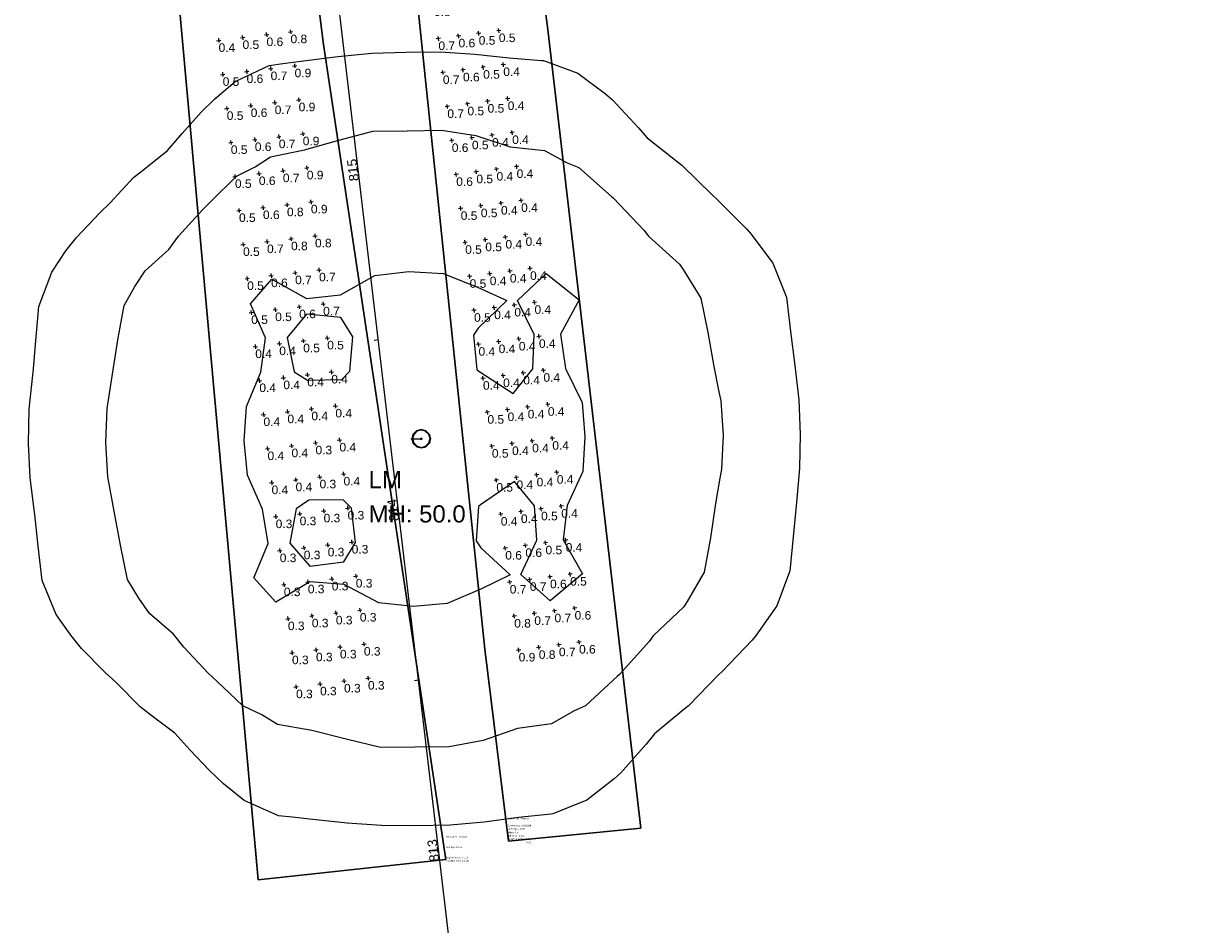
# Model space of a CAD drawing. Extents: x 11759 to 13757, y -2685 to 8839.
# Tile 4 of 55: x 12914 to 13259, y 3713 to 3976. Entities that reach past the tile are written whole.
import ezdxf

# ---------------------------------------------------------------- set-up
doc = ezdxf.new("R2010")
doc.units = 0
doc.header["$MEASUREMENT"] = 0
for name, color, linetype, lineweight in [('AGI32-115446_BK001 - Copy -- 2023-Jan-03 22h-01m-38s-DRAWING', 7, 'Continuous', 0), ('AGI32-Project_1-CALCPTS', 7, 'Continuous', 0), ('AGI32-Project_1-LUMINAIRE', 7, 'Continuous', 0), ('AGI32-Project_1-MARKPOINT', 7, 'Continuous', 0), ('AGI32-Project_1-POLE_PENDANT', 7, 'Continuous', 0), ('AGI32-Project_1-STATISTICAL_AREA', 7, 'Continuous', 0), ('AGI32-Project_1-TEMPLATE', 7, 'Continuous', 0)]:
    doc.layers.add(name, color=color, linetype=linetype, lineweight=lineweight)
doc.styles.add('AGI32-Arial', font='arial.ttf')

# ---------------------------------------------------------------- blocks, each defined once
blk = doc.blocks.new('AGI32-ID1buv4w-Project_1-STATISTICAL_AREA-US 23 NB - Overall')
at = {"layer": 'AGI32-Project_1-STATISTICAL_AREA', "color": 7, "linetype": 'Continuous', "lineweight": 30}
for p, q in [((866.95, 2459.18), (899.84, 2190.33)), ((880.76, 1946.58), (856.93, 2211.15)), ((899.84, 2190.33), (935.58, 1952.54)), ((935.58, 1952.54), (880.76, 1946.58))]:
    blk.add_line(p, q, dxfattribs=at)
at = {"layer": 'AGI32-Project_1-STATISTICAL_AREA', "color": 7, "linetype": 'Continuous', "lineweight": 0, "char_height": 0.5, "attachment_point": 1, "style": 'AGI32-Arial'}
for s, insert in [('Average = 0.63', (935.58, 1956.37)), ('Average = 0.63', (935.58, 1956.37)), ('US 23 NB - Overall', (935.58, 1959.37)), ('US 23 NB - Overall', (935.58, 1959.37)), ('Luminance (Cd/SqM)', (935.58, 1957.37)), ('Luminance (Cd/SqM)', (935.58, 1957.37)), ('Avg/Min Ratio = 2.10', (935.58, 1953.37)), ('Avg/Min Ratio = 2.10', (935.58, 1953.37)), ('Maximum = 1.8', (935.58, 1955.37)), ('Maximum = 1.8', (935.58, 1955.37)), ('Minimum = 0.3', (935.58, 1954.37)), ('Minimum = 0.3', (935.58, 1954.37)), ('Max/Min Ratio = 6.00', (935.58, 1952.37)), ('Max/Min Ratio = 6.00', (935.58, 1952.37))]:
    blk.add_mtext(s, dxfattribs=dict(at, insert=insert))
blk = doc.blocks.new('AGI32-ID1buv4w-Project_1-STATISTICAL_AREA-US 23 SB - Overall')
at = {"layer": 'AGI32-Project_1-STATISTICAL_AREA', "color": 7, "linetype": 'Continuous', "lineweight": 30}
for p, q in [((965.28, 2194.78), (927.14, 2482.23)), ((913.54, 2334.49), (946.91, 2013.91)), ((992.45, 1961.67), (965.28, 2194.78)), ((946.91, 2013.91), (953.84, 1957.86)), ((953.84, 1957.86), (992.45, 1961.67))]:
    blk.add_line(p, q, dxfattribs=at)
at = {"layer": 'AGI32-Project_1-STATISTICAL_AREA', "color": 7, "linetype": 'Continuous', "lineweight": 0, "char_height": 0.5, "attachment_point": 1, "style": 'AGI32-Arial'}
for s, insert in [('US 23 SB - Overall', (953.84, 1964.69)), ('US 23 SB - Overall', (953.84, 1964.69)), ('Average = 0.62', (953.84, 1961.69)), ('Average = 0.62', (953.84, 1961.69)), ('Luminance (Cd/SqM)', (953.84, 1962.69)), ('Luminance (Cd/SqM)', (953.84, 1962.69)), ('Maximum = 1.8', (953.84, 1960.69)), ('Maximum = 1.8', (953.84, 1960.69)), ('Avg/Min Ratio = 2.07', (953.84, 1958.69)), ('Avg/Min Ratio = 2.07', (953.84, 1958.69)), ('Minimum = 0.3', (953.84, 1959.69)), ('Minimum = 0.3', (953.84, 1959.69)), ('Max/Min Ratio = 6.00', (953.84, 1957.69)), ('Max/Min Ratio = 6.00', (953.84, 1957.69))]:
    blk.add_mtext(s, dxfattribs=dict(at, insert=insert))
blk = doc.blocks.new('AGI32-ID1buv4w-Project_1-LUMINAIRE-LM_Symbol')
at = {"layer": 'AGI32-Project_1-LUMINAIRE', "color": 7, "linetype": 'ByBlock', "lineweight": 0}
for p, q in [((-0.78, 0.45, 0.3), (-0.9, 0, 0.3)), ((-0.78, 0.45), (-0.9, 0)), ((-0.9, 0, 0.3), (-0.78, 0.45, 0.3)), ((-0.9, 0, 0.3), (-0.78, -0.45, 0.3)), ((-0.9, 0), (-0.9, 0, 0.3)), ((-0.9, 0), (-0.78, -0.45)), ((-0.78, -0.45, 0.3), (-0.9, 0, 0.3)), ((-0.9, 0, 0.3), (-0.9, 0)), ((-0.73, 0.4), (-0.85, 0)), ((-0.85, 0), (-0.73, -0.4)), ((-0.45, 0.78, 0.3), (-0.78, 0.45, 0.3)), ((-0.45, 0.78), (-0.78, 0.45)), ((-0.78, 0.45, 0.3), (-0.45, 0.78, 0.3)), ((-0.78, 0.45), (-0.78, 0.45, 0.3)), ((-0.78, 0.45, 0.3), (-0.78, 0.45)), ((-0.4, 0.73), (-0.73, 0.4)), ((0, 0.9, 0.3), (-0.45, 0.78, 0.3)), ((0, 0.9), (-0.45, 0.78)), ((-0.45, 0.78, 0.3), (0, 0.9, 0.3)), ((-0.45, 0.78), (-0.45, 0.78, 0.3)), ((-0.45, 0.78, 0.3), (-0.45, 0.78)), ((0, 0.85), (-0.4, 0.73)), ((-0.1, 0), (0.1, 0)), ((0.45, 0.78, 0.3), (0, 0.9, 0.3)), ((0.45, 0.78), (0, 0.9)), ((0, 0.9), (0, 0.9, 0.3)), ((0, 0.9, 0.3), (0.45, 0.78, 0.3)), ((0, 0.9, 0.3), (0, 0.9)), ((0.4, 0.73), (0, 0.85)), ((0, -0.1), (0, 0.1)), ((0, 0.1), (0.1, 0)), ((0, -0.1), (0.1, 0)), ((0.73, 0.4), (0.4, 0.73)), ((0.78, 0.45, 0.3), (0.45, 0.78, 0.3)), ((0.78, 0.45), (0.45, 0.78)), ((0.45, 0.78), (0.45, 0.78, 0.3)), ((0.45, 0.78, 0.3), (0.78, 0.45, 0.3)), ((0.45, 0.78, 0.3), (0.45, 0.78)), ((0.85, 0), (0.73, 0.4)), ((0.73, -0.4), (0.85, 0)), ((0.9, 0, 0.3), (0.78, 0.45, 0.3)), ((0.9, 0), (0.78, 0.45)), ((0.78, 0.45), (0.78, 0.45, 0.3)), ((0.78, 0.45, 0.3), (0.9, 0, 0.3)), ((0.78, 0.45, 0.3), (0.78, 0.45)), ((0.78, -0.45, 0.3), (0.9, 0, 0.3)), ((0.78, -0.45), (0.9, 0)), ((0.9, 0, 0.3), (0.78, -0.45, 0.3)), ((0.9, 0, 0.3), (0.9, 0)), ((0.9, 0), (0.9, 0, 0.3)), ((-0.78, -0.45, 0.3), (-0.45, -0.78, 0.3)), ((-0.78, -0.45), (-0.78, -0.45, 0.3)), ((-0.78, -0.45), (-0.45, -0.78)), ((-0.45, -0.78, 0.3), (-0.78, -0.45, 0.3)), ((-0.78, -0.45, 0.3), (-0.78, -0.45)), ((-0.73, -0.4), (-0.4, -0.73)), ((-0.45, -0.78, 0.3), (0, -0.9, 0.3)), ((-0.45, -0.78), (-0.45, -0.78, 0.3)), ((-0.45, -0.78), (0, -0.9)), ((0, -0.9, 0.3), (-0.45, -0.78, 0.3)), ((-0.45, -0.78, 0.3), (-0.45, -0.78)), ((-0.4, -0.73), (0, -0.85)), ((0, -0.85), (0.4, -0.73)), ((0, -0.9, 0.3), (0.45, -0.78, 0.3)), ((0, -0.9), (0.45, -0.78)), ((0.45, -0.78, 0.3), (0, -0.9, 0.3)), ((0, -0.9), (0, -0.9, 0.3)), ((0, -0.9, 0.3), (0, -0.9)), ((0.4, -0.73), (0.73, -0.4)), ((0.45, -0.78, 0.3), (0.78, -0.45, 0.3)), ((0.45, -0.78), (0.78, -0.45)), ((0.78, -0.45, 0.3), (0.45, -0.78, 0.3)), ((0.45, -0.78), (0.45, -0.78, 0.3)), ((0.45, -0.78, 0.3), (0.45, -0.78)), ((0.78, -0.45), (0.78, -0.45, 0.3)), ((0.78, -0.45, 0.3), (0.78, -0.45))]:
    blk.add_line(p, q, dxfattribs=at)
blk = doc.blocks.new('AGI32-ID1buv4w-Project_1-LUMINAIRE-LM_139-1')
at = {"layer": 'AGI32-Project_1-LUMINAIRE', "color": 7, "linetype": 'ByBlock', "lineweight": 0, "xscale": 3, "yscale": 3, "zscale": 3}
blk.add_blockref('AGI32-ID1buv4w-Project_1-LUMINAIRE-LM_Symbol', (0, 0), dxfattribs=at)
blk = doc.blocks.new('AGI32-ID1buv4w-Project_1-LUMINAIRE-LM_139_Labels')
at = {"layer": 'AGI32-Project_1-LUMINAIRE', "color": 7, "linetype": 'ByBlock', "lineweight": 0, "char_height": 5, "attachment_point": 1, "style": 'AGI32-Arial'}
for s, insert in [('LM', (-12.37, -9.4, 50)), ('MH: 50.0', (-12.37, -19.4, 50))]:
    blk.add_mtext(s, dxfattribs=dict(at, insert=insert))
blk = doc.blocks.new('AGI32-ID1buv4w-Project_1-LUMINAIRE-LM_Template1')
at = {"layer": 'AGI32-Project_1-TEMPLATE', "color": 1, "linetype": 'ByBlock', "lineweight": 0}
for p, q in [((-36.02, 109.99, -50), (-30, 110.68, -50)), ((-30, 110.68, -50), (-20, 111.88, -50)), ((-20, 111.88, -50), (-10, 112.73, -50)), ((-10, 112.73, -50), (0, 112.91, -50)), ((0, 112.91, -50), (10, 112.83, -50)), ((10, 112.83, -50), (20, 112.09, -50)), ((20, 112.09, -50), (30, 110.85, -50)), ((30, 110.85, -50), (39.4, 109.99, -50)), ((-50, 104.94, -50), (-40, 109.5, -50)), ((-40, 109.5, -50), (-36.02, 109.99, -50)), ((39.4, 109.99, -50), (40, 109.93, -50)), ((40, 109.93, -50), (49.99, 106.1, -50)), ((-55.96, 99.99, -50), (-50, 104.94, -50)), ((49.99, 106.1, -50), (58.01, 99.99, -50)), ((-59.99, 96.08, -50), (-55.96, 99.99, -50)), ((58.01, 99.99, -50), (59.99, 98.21, -50)), ((59.99, 98.21, -50), (67.49, 89.99, -50)), ((-65.67, 89.99, -50), (-59.99, 96.08, -50)), ((-69.99, 85.03, -50), (-65.67, 89.99, -50)), ((67.49, 89.99, -50), (69.99, 87, -50)), ((69.99, 87, -50), (78.64, 79.99, -50)), ((-76.51, 79.99, -50), (-69.99, 85.03, -50)), ((-79.99, 77.26, -50), (-76.51, 79.99, -50)), ((78.64, 79.99, -50), (79.99, 78.89, -50)), ((-86.94, 69.99, -50), (-79.99, 77.26, -50)), ((79.99, 78.89, -50), (88.87, 69.99, -50)), ((-89.99, 67.14, -50), (-86.94, 69.99, -50)), ((88.87, 69.99, -50), (89.99, 68.99, -50)), ((-96.87, 59.99, -50), (-89.99, 67.14, -50)), ((89.99, 68.99, -50), (98.78, 59.99, -50)), ((-99.99, 56.1, -50), (-96.87, 59.99, -50)), ((98.78, 59.99, -50), (99.99, 58.51, -50)), ((-104.18, 49.99, -50), (-99.99, 56.1, -50)), ((99.99, 58.51, -50), (106.17, 49.99, -50)), ((-108.13, 40, -50), (-104.18, 49.99, -50)), ((106.17, 49.99, -50), (109.99, 40.21, -50)), ((-109.13, 30, -50), (-108.13, 40, -50)), ((109.99, 40.21, -50), (110.07, 40, -50)), ((110.07, 40, -50), (111.13, 30, -50)), ((-109.99, 20.7, -50), (-109.13, 30, -50)), ((111.13, 30, -50), (112.21, 20, -50)), ((-111.26, 10, -50), (-110.07, 20, -50)), ((-110.07, 20, -50), (-109.99, 20.7, -50)), ((112.21, 20, -50), (113.29, 10, -50)), ((-111.61, 0, -50), (-111.26, 10, -50)), ((113.29, 10, -50), (113.56, 0, -50)), ((-111.26, -10, -50), (-111.61, 0, -50)), ((113.56, 0, -50), (113.29, -10, -50)), ((-110.07, -20, -50), (-111.26, -10, -50)), ((113.29, -10, -50), (112.21, -20, -50)), ((-109.99, -20.7, -50), (-110.07, -20, -50)), ((-109.13, -30, -50), (-109.99, -20.7, -50)), ((112.21, -20, -50), (111.13, -30, -50)), ((-108.13, -40, -50), (-109.13, -30, -50)), ((111.13, -30, -50), (110.07, -40, -50)), ((-104.18, -50, -50), (-108.13, -40, -50)), ((109.99, -40.21, -50), (106.17, -50, -50)), ((110.07, -40, -50), (109.99, -40.21, -50)), ((-99.99, -56.1, -50), (-104.18, -50, -50)), ((106.17, -50, -50), (99.99, -58.51, -50)), ((-96.87, -59.99, -50), (-99.99, -56.1, -50)), ((99.99, -58.51, -50), (98.78, -59.99, -50)), ((-89.99, -67.14, -50), (-96.87, -59.99, -50)), ((98.78, -59.99, -50), (89.99, -68.99, -50)), ((-86.94, -69.99, -50), (-89.99, -67.14, -50)), ((89.99, -68.99, -50), (88.87, -69.99, -50)), ((-79.99, -77.26, -50), (-86.94, -69.99, -50)), ((88.87, -69.99, -50), (79.99, -78.89, -50)), ((-76.51, -79.99, -50), (-79.99, -77.26, -50)), ((79.99, -78.89, -50), (78.64, -79.99, -50)), ((-69.99, -85.03, -50), (-76.51, -79.99, -50)), ((78.64, -79.99, -50), (69.99, -87, -50)), ((-65.67, -89.99, -50), (-69.99, -85.03, -50)), ((69.99, -87, -50), (67.49, -89.99, -50)), ((-59.99, -96.08, -50), (-65.67, -89.99, -50)), ((67.49, -89.99, -50), (59.99, -98.21, -50)), ((-55.96, -99.99, -50), (-59.99, -96.08, -50)), ((-50, -104.94, -50), (-55.96, -99.99, -50)), ((58.01, -99.99, -50), (49.99, -106.1, -50)), ((59.99, -98.21, -50), (58.01, -99.99, -50)), ((-40, -109.5, -50), (-50, -104.94, -50)), ((49.99, -106.1, -50), (40, -109.93, -50)), ((-36.02, -109.99, -50), (-40, -109.5, -50)), ((-30, -110.68, -50), (-36.02, -109.99, -50)), ((39.4, -109.99, -50), (30, -110.85, -50)), ((40, -109.93, -50), (39.4, -109.99, -50)), ((-20, -111.88, -50), (-30, -110.68, -50)), ((-10, -112.73, -50), (-20, -111.88, -50)), ((0, -112.91, -50), (-10, -112.73, -50)), ((10, -112.83, -50), (0, -112.91, -50)), ((20, -112.09, -50), (10, -112.83, -50)), ((30, -110.85, -50), (20, -112.09, -50))]:
    blk.add_line(p, q, dxfattribs=at)
at = {"layer": 'AGI32-Project_1-TEMPLATE', "color": 5, "linetype": 'ByBlock', "lineweight": 0}
for p, q in [((-20, 87.43, -50), (-10, 89.98, -50)), ((-10, 89.98, -50), (0, 89.96, -50)), ((0, 89.96, -50), (10, 89.99, -50)), ((10, 89.99, -50), (20, 88.29, -50)), ((-30, 84.75, -50), (-20, 87.43, -50)), ((20, 88.29, -50), (30, 84.86, -50)), ((-40, 82.85, -50), (-30, 84.75, -50)), ((30, 84.86, -50), (40, 83.65, -50)), ((40, 83.65, -50), (46.61, 79.99, -50)), ((-50, 77.33, -50), (-44.52, 79.99, -50)), ((-44.52, 79.99, -50), (-40, 82.85, -50)), ((46.61, 79.99, -50), (49.99, 78.56, -50)), ((-57.49, 69.99, -50), (-50, 77.33, -50)), ((49.99, 78.56, -50), (59.42, 69.99, -50)), ((-59.99, 67.64, -50), (-57.49, 69.99, -50)), ((59.42, 69.99, -50), (59.99, 69.5, -50)), ((59.99, 69.5, -50), (68.77, 59.99, -50)), ((-67.06, 59.99, -50), (-59.99, 67.64, -50)), ((-69.99, 56.1, -50), (-67.06, 59.99, -50)), ((68.77, 59.99, -50), (69.99, 58.35, -50)), ((-76.9, 49.99, -50), (-69.99, 56.1, -50)), ((69.99, 58.35, -50), (78.97, 49.99, -50)), ((-79.99, 45.51, -50), (-76.9, 49.99, -50)), ((78.97, 49.99, -50), (79.99, 48.41, -50)), ((79.99, 48.41, -50), (85.03, 40, -50)), ((-83.19, 40, -50), (-79.99, 45.51, -50)), ((-85.15, 30, -50), (-83.19, 40, -50)), ((85.03, 40, -50), (86.99, 30, -50)), ((-86.82, 20, -50), (-85.15, 30, -50)), ((86.99, 30, -50), (88.58, 20, -50)), ((-88.57, 10, -50), (-86.82, 20, -50)), ((88.58, 20, -50), (89.99, 12.61, -50)), ((89.99, 12.61, -50), (90.52, 10, -50)), ((-89.09, 0, -50), (-88.57, 10, -50)), ((90.52, 10, -50), (91.07, 0, -50)), ((-88.57, -10, -50), (-89.09, 0, -50)), ((91.07, 0, -50), (90.52, -10, -50)), ((-86.82, -20, -50), (-88.57, -10, -50)), ((90.52, -10, -50), (89.99, -12.61, -50)), ((89.99, -12.61, -50), (88.58, -20, -50)), ((-85.15, -30, -50), (-86.82, -20, -50)), ((88.58, -20, -50), (86.99, -30, -50)), ((-83.19, -40, -50), (-85.15, -30, -50)), ((86.99, -30, -50), (85.03, -40, -50)), ((-79.99, -45.51, -50), (-83.19, -40, -50)), ((85.03, -40, -50), (79.99, -48.41, -50)), ((-76.9, -50, -50), (-79.99, -45.51, -50)), ((-69.99, -56.1, -50), (-76.9, -50, -50)), ((78.97, -50, -50), (69.99, -58.35, -50)), ((79.99, -48.41, -50), (78.97, -50, -50)), ((-67.06, -59.99, -50), (-69.99, -56.1, -50)), ((69.99, -58.35, -50), (68.77, -59.99, -50)), ((-59.99, -67.64, -50), (-67.06, -59.99, -50)), ((68.77, -59.99, -50), (59.99, -69.5, -50)), ((-57.49, -69.99, -50), (-59.99, -67.64, -50)), ((-50, -77.33, -50), (-57.49, -69.99, -50)), ((59.42, -69.99, -50), (49.99, -78.56, -50)), ((59.99, -69.5, -50), (59.42, -69.99, -50)), ((-44.52, -79.99, -50), (-50, -77.33, -50)), ((49.99, -78.56, -50), (46.61, -79.99, -50)), ((-40, -82.85, -50), (-44.52, -79.99, -50)), ((-30, -84.75, -50), (-40, -82.85, -50)), ((46.61, -79.99, -50), (40, -83.65, -50)), ((-20, -87.43, -50), (-30, -84.75, -50)), ((30, -84.86, -50), (20, -88.29, -50)), ((40, -83.65, -50), (30, -84.86, -50)), ((-10, -89.98, -50), (-20, -87.43, -50)), ((20, -88.29, -50), (10, -89.99, -50)), ((0, -89.96, -50), (-10, -89.98, -50)), ((10, -89.99, -50), (0, -89.96, -50))]:
    blk.add_line(p, q, dxfattribs=at)
at = {"layer": 'AGI32-Project_1-TEMPLATE', "color": 3, "linetype": 'ByBlock', "lineweight": 0}
for p, q in [((-10, 47.77, -50), (0, 48.88, -50)), ((0, 48.88, -50), (10, 48.16, -50)), ((-46.32, 40, -50), (-40, 47.15, -50)), ((-40, 47.15, -50), (-30, 41.31, -50)), ((-20, 42.3, -50), (-10, 47.77, -50)), ((10, 48.16, -50), (20, 44.03, -50)), ((31.6, 40, -50), (40, 47.79, -50)), ((40, 47.79, -50), (49.57, 40, -50)), ((-30, 41.31, -50), (-20, 42.3, -50)), ((20, 44.03, -50), (28.43, 40, -50)), ((-42.07, 30, -50), (-46.32, 40, -50)), ((28.43, 40, -50), (20, 32.04, -50)), ((36.32, 30, -50), (31.6, 40, -50)), ((49.57, 40, -50), (43.99, 30, -50)), ((-30, 36.78, -50), (-35.74, 30, -50)), ((-20, 35.69, -50), (-30, 36.78, -50)), ((-16.6, 30, -50), (-20, 35.69, -50)), ((20, 32.04, -50), (18.63, 30, -50)), ((-43.55, 20, -50), (-42.07, 30, -50)), ((-35.74, 30, -50), (-33.8, 20, -50)), ((-17.63, 20, -50), (-16.6, 30, -50)), ((18.63, 30, -50), (19.43, 20, -50)), ((35.83, 20, -50), (36.32, 30, -50)), ((43.99, 30, -50), (45.35, 20, -50)), ((-47.85, 10, -50), (-43.55, 20, -50)), ((-33.8, 20, -50), (-30, 17.54, -50)), ((-30, 17.54, -50), (-20, 17.59, -50)), ((-20, 17.59, -50), (-17.63, 20, -50)), ((19.43, 20, -50), (20, 19.48, -50)), ((20, 19.48, -50), (30, 12.84, -50)), ((30, 12.84, -50), (35.83, 20, -50)), ((45.35, 20, -50), (49.99, 10.16, -50)), ((-48.64, 0, -50), (-47.85, 10, -50)), ((49.99, 10.16, -50), (50.05, 10, -50)), ((50.05, 10, -50), (50.72, 0, -50)), ((-47.85, -10, -50), (-48.64, 0, -50)), ((50.72, 0, -50), (50.05, -10, -50)), ((-43.55, -20, -50), (-47.85, -10, -50)), ((49.99, -10.16, -50), (45.35, -20, -50)), ((50.05, -10, -50), (49.99, -10.16, -50)), ((30, -12.84, -50), (20, -19.48, -50)), ((35.83, -20, -50), (30, -12.84, -50)), ((-42.07, -30, -50), (-43.55, -20, -50)), ((-33.8, -20, -50), (-35.74, -30, -50)), ((-30, -17.54, -50), (-33.8, -20, -50)), ((-20, -17.59, -50), (-30, -17.54, -50)), ((-17.63, -20, -50), (-20, -17.59, -50)), ((-16.6, -30, -50), (-17.63, -20, -50)), ((19.43, -20, -50), (18.63, -30, -50)), ((20, -19.48, -50), (19.43, -20, -50)), ((36.32, -30, -50), (35.83, -20, -50)), ((45.35, -20, -50), (43.99, -30, -50)), ((-46.32, -40, -50), (-42.07, -30, -50)), ((-35.74, -30, -50), (-30, -36.78, -50)), ((-20, -35.69, -50), (-16.6, -30, -50)), ((18.63, -30, -50), (20, -32.04, -50)), ((31.6, -40, -50), (36.32, -30, -50)), ((43.99, -30, -50), (49.57, -40, -50)), ((20, -32.04, -50), (28.43, -40, -50)), ((-30, -36.78, -50), (-20, -35.69, -50)), ((-40, -47.15, -50), (-46.32, -40, -50)), ((-30, -41.31, -50), (-40, -47.15, -50)), ((-20, -42.3, -50), (-30, -41.31, -50)), ((28.43, -40, -50), (20, -44.03, -50)), ((40, -47.79, -50), (31.6, -40, -50)), ((49.57, -40, -50), (40, -47.79, -50)), ((-10, -47.77, -50), (-20, -42.3, -50)), ((20, -44.03, -50), (10, -48.16, -50)), ((0, -48.88, -50), (-10, -47.77, -50)), ((10, -48.16, -50), (0, -48.88, -50))]:
    blk.add_line(p, q, dxfattribs=at)
blk = doc.blocks.new('AGI32-ID1buv4w-Project_1-LUMINAIRE-LM_139')
at = {"layer": 'AGI32-Project_1-POLE_PENDANT', "color": 7, "linetype": 'ByBlock', "lineweight": 0}
for q in [(3, 0), (0, 0, -50)]:
    blk.add_line((0, 0), q, dxfattribs=at)
at = {"layer": 'AGI32-Project_1-LUMINAIRE', "color": 7, "linetype": 'ByBlock', "lineweight": 0}
blk.add_blockref('AGI32-ID1buv4w-Project_1-LUMINAIRE-LM_139-1', (3, 0), dxfattribs=at)
at = {"layer": 'AGI32-Project_1-LUMINAIRE', "color": 7, "linetype": 'ByBlock', "lineweight": 0, "rotation": 359.2909993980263}
blk.add_blockref('AGI32-ID1buv4w-Project_1-LUMINAIRE-LM_139_Labels', (0, 0, -50), dxfattribs=at)
at = {"layer": 'AGI32-Project_1-TEMPLATE', "color": 7, "linetype": 'ByBlock', "lineweight": 0}
blk.add_blockref('AGI32-ID1buv4w-Project_1-LUMINAIRE-LM_Template1', (0, 0), dxfattribs=at)
blk = doc.blocks.new('AGI32-ID1buv4w-MARKPOINT')
at = {"layer": 'AGI32-Project_1-MARKPOINT', "color": 0, "linetype": 'Continuous', "lineweight": 0}
for p, q in [((-0.125, 0), (0.125, 0)), ((0, -0.125), (0, 0.125))]:
    blk.add_line(p, q, dxfattribs=at)
blk = doc.blocks.new('AGI32-ID1buv4w-Project_1-CALCPTS-US 23 NB - STA 813+50 TO STA 817+00_Luminance')
at = {"layer": 'AGI32-Project_1-MARKPOINT', "color": 154, "linetype": 'Continuous', "lineweight": 0, "xscale": 5, "yscale": 5, "zscale": 5, "rotation": 97.47308351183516}
for p in [(912.57, 2350.74), (918.44, 2351.51), (924.32, 2352.28), (930.19, 2353.05), (931.49, 2343.14), (913.87, 2340.83), (919.74, 2341.6), (925.62, 2342.37), (926.92, 2332.45), (932.8, 2333.22), (915.17, 2330.91), (921.04, 2331.68), (928.22, 2322.54), (934.1, 2323.31), (916.47, 2321), (922.35, 2321.77), (923.64, 2311.85), (929.52, 2312.62), (935.4, 2313.39), (917.77, 2311.08), (924.95, 2301.94), (930.82, 2302.71), (936.7, 2303.48), (919.07, 2301.17), (920.37, 2291.25), (926.25, 2292.02), (932.12, 2292.79), (938, 2293.57), (921.67, 2281.34), (927.55, 2282.11), (933.42, 2282.88), (939.3, 2283.65), (940.6, 2273.73), (922.97, 2271.42), (928.85, 2272.19), (934.72, 2272.96), (941.9, 2263.82), (924.27, 2261.51), (930.15, 2262.28), (936.02, 2263.05), (937.32, 2253.13), (943.2, 2253.9), (925.57, 2251.59), (931.45, 2252.36), (938.62, 2243.22), (944.5, 2243.99), (926.87, 2241.68), (932.75, 2242.45), (934.05, 2232.53), (939.93, 2233.3), (945.8, 2234.07), (928.17, 2231.76), (929.48, 2221.85), (935.35, 2222.62), (941.23, 2223.39), (947.1, 2224.16), (930.77, 2211.93), (936.65, 2212.7), (942.53, 2213.47), (948.4, 2214.24), (932.08, 2202.02), (937.95, 2202.79), (943.83, 2203.56), (949.7, 2204.33), (951, 2194.41), (933.38, 2192.1), (939.25, 2192.87), (945.13, 2193.64), (952.3, 2184.5), (934.68, 2182.19), (940.55, 2182.96), (946.43, 2183.73), (947.73, 2173.81), (953.6, 2174.58), (935.98, 2172.27), (941.85, 2173.04), (943.15, 2163.13), (949.03, 2163.9), (954.9, 2164.67), (937.28, 2162.36), (944.45, 2153.21), (950.33, 2153.98), (956.2, 2154.75), (938.58, 2152.44), (939.88, 2142.53), (945.75, 2143.3), (951.63, 2144.07), (957.5, 2144.84), (941.18, 2132.61), (947.06, 2133.38), (952.93, 2134.15), (958.81, 2134.92), (942.48, 2122.7), (948.36, 2123.47), (954.23, 2124.24), (960.11, 2125.01), (961.41, 2115.09), (943.78, 2112.78), (949.66, 2113.55), (955.53, 2114.32), (956.83, 2104.41), (962.71, 2105.18), (945.08, 2102.87), (950.96, 2103.64), (958.13, 2094.49), (964.01, 2095.26), (946.38, 2092.95), (952.26, 2093.72), (953.56, 2083.81), (959.43, 2084.58), (965.31, 2085.35), (947.68, 2083.04), (954.86, 2073.89), (960.73, 2074.66), (966.61, 2075.43), (948.98, 2073.12), (950.28, 2063.21), (956.16, 2063.98), (962.03, 2064.75), (967.91, 2065.52), (951.58, 2053.29), (957.46, 2054.06), (963.33, 2054.83), (969.21, 2055.6), (970.51, 2045.69), (952.88, 2043.38), (958.76, 2044.15), (964.63, 2044.92), (971.81, 2035.77), (954.19, 2033.46), (960.06, 2034.23), (965.94, 2035), (967.24, 2025.09), (973.11, 2025.86), (955.49, 2023.55), (961.36, 2024.32), (968.54, 2015.17), (974.41, 2015.94), (956.79, 2013.63), (962.66, 2014.4)]:
    blk.add_blockref('AGI32-ID1buv4w-MARKPOINT', p, dxfattribs=at)
at = {"layer": 'AGI32-Project_1-CALCPTS', "color": 154, "linetype": 'Continuous', "lineweight": 0, "char_height": 2.5, "attachment_point": 1, "style": 'AGI32-Arial'}
for s, insert in [('0.5', (918.44, 2350.68)), ('0.5', (924.32, 2351.45)), ('0.4', (930.19, 2352.22)), ('0.6', (912.57, 2349.91)), ('0.5', (913.87, 2339.99)), ('0.4', (919.74, 2340.77)), ('0.4', (925.62, 2341.54)), ('0.4', (931.49, 2342.31)), ('0.5', (915.17, 2330.08)), ('0.4', (921.04, 2330.85)), ('0.4', (926.92, 2331.62)), ('0.4', (932.8, 2332.39)), ('0.5', (916.47, 2320.16)), ('0.4', (922.35, 2320.94)), ('0.5', (928.22, 2321.71)), ('0.5', (934.1, 2322.48)), ('0.5', (935.4, 2312.56)), ('0.5', (917.77, 2310.25)), ('0.5', (923.64, 2311.02)), ('0.5', (929.52, 2311.79)), ('0.5', (936.7, 2302.65)), ('0.5', (919.07, 2300.33)), ('0.5', (924.95, 2301.1)), ('0.5', (930.82, 2301.88)), ('0.5', (932.12, 2291.96)), ('0.4', (938, 2292.73)), ('0.5', (920.37, 2290.42)), ('0.5', (926.25, 2291.19)), ('0.6', (927.55, 2281.27)), ('0.5', (933.42, 2282.05)), ('0.5', (939.3, 2282.82)), ('0.6', (921.67, 2280.5)), ('0.7', (928.85, 2271.36)), ('0.6', (934.72, 2272.13)), ('0.6', (940.6, 2272.9)), ('0.7', (922.97, 2270.59)), ('0.8', (924.27, 2260.67)), ('0.8', (930.15, 2261.44)), ('0.7', (936.02, 2262.22)), ('0.6', (941.9, 2262.99)), ('0.9', (925.57, 2250.76)), ('0.8', (931.45, 2251.53)), ('0.7', (937.32, 2252.3)), ('0.6', (943.2, 2253.07)), ('0.9', (926.87, 2240.84)), ('0.8', (932.75, 2241.61)), ('0.7', (938.62, 2242.39)), ('0.6', (944.5, 2243.16)), ('0.5', (945.8, 2233.24)), ('0.9', (928.17, 2230.93)), ('0.7', (934.05, 2231.7)), ('0.6', (939.93, 2232.47)), ('0.6', (941.23, 2222.55)), ('0.5', (947.1, 2223.33)), ('0.9', (929.48, 2221.01)), ('0.7', (935.35, 2221.78)), ('0.6', (942.53, 2212.64)), ('0.5', (948.4, 2213.41)), ('0.9', (930.77, 2211.1)), ('0.7', (936.65, 2211.87)), ('0.7', (937.95, 2201.95)), ('0.6', (943.83, 2202.72)), ('0.5', (949.7, 2203.5)), ('0.8', (932.08, 2201.18)), ('0.6', (939.25, 2192.04)), ('0.5', (945.13, 2192.81)), ('0.5', (951, 2193.58)), ('0.7', (933.38, 2191.27)), ('0.7', (934.68, 2181.35)), ('0.6', (940.55, 2182.12)), ('0.5', (946.43, 2182.89)), ('0.4', (952.3, 2183.67)), ('0.7', (935.98, 2171.44)), ('0.5', (941.85, 2172.21)), ('0.5', (947.73, 2172.98)), ('0.4', (953.6, 2173.75)), ('0.4', (954.9, 2163.84)), ('0.6', (937.28, 2161.52)), ('0.5', (943.15, 2162.29)), ('0.4', (949.03, 2163.06)), ('0.4', (956.2, 2153.92)), ('0.6', (938.58, 2151.61)), ('0.5', (944.45, 2152.38)), ('0.4', (950.33, 2153.15)), ('0.4', (951.63, 2143.23)), ('0.4', (957.5, 2144.01)), ('0.5', (939.88, 2141.69)), ('0.5', (945.75, 2142.46)), ('0.4', (952.93, 2133.32)), ('0.4', (958.81, 2134.09)), ('0.5', (941.18, 2131.78)), ('0.5', (947.06, 2132.55)), ('0.4', (948.36, 2122.63)), ('0.4', (954.23, 2123.4)), ('0.4', (960.11, 2124.17)), ('0.5', (942.48, 2121.86)), ('0.5', (943.78, 2111.95)), ('0.4', (949.66, 2112.72)), ('0.4', (955.53, 2113.49)), ('0.4', (961.41, 2114.26)), ('0.4', (945.08, 2102.03)), ('0.4', (950.96, 2102.8)), ('0.4', (956.83, 2103.57)), ('0.4', (962.71, 2104.34)), ('0.4', (946.38, 2092.12)), ('0.4', (952.26, 2092.89)), ('0.4', (958.13, 2093.66)), ('0.4', (964.01, 2094.43)), ('0.4', (965.31, 2084.51)), ('0.5', (947.68, 2082.2)), ('0.4', (953.56, 2082.97)), ('0.4', (959.43, 2083.74)), ('0.4', (966.61, 2074.6)), ('0.5', (948.98, 2072.29)), ('0.4', (954.86, 2073.06)), ('0.4', (960.73, 2073.83)), ('0.4', (962.03, 2063.91)), ('0.4', (967.91, 2064.68)), ('0.5', (950.28, 2062.37)), ('0.4', (956.16, 2063.14)), ('0.4', (957.46, 2053.23)), ('0.5', (963.33, 2054)), ('0.4', (969.21, 2054.77)), ('0.4', (951.58, 2052.46)), ('0.6', (958.76, 2043.31)), ('0.5', (964.63, 2044.08)), ('0.4', (970.51, 2044.85)), ('0.6', (952.88, 2042.54)), ('0.7', (954.19, 2032.63)), ('0.7', (960.06, 2033.4)), ('0.6', (965.94, 2034.17)), ('0.5', (971.81, 2034.94)), ('0.8', (955.49, 2022.71)), ('0.7', (961.36, 2023.48)), ('0.7', (967.24, 2024.25)), ('0.6', (973.11, 2025.02)), ('0.6', (974.41, 2015.11)), ('0.9', (956.79, 2012.8)), ('0.8', (962.66, 2013.57)), ('0.7', (968.54, 2014.34))]:
    blk.add_mtext(s, dxfattribs=dict(at, insert=insert))
blk = doc.blocks.new('AGI32-ID1buv4w-Project_1-CALCPTS-US 23 SB - STA 823+00 TO STA 813+50_Luminance')
at = {"layer": 'AGI32-Project_1-MARKPOINT', "color": 154, "linetype": 'Continuous', "lineweight": 0, "xscale": 5.000000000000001, "yscale": 5.000000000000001, "zscale": 5.000000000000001, "rotation": 276.8312320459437}
for p in [(869.24, 2191.56), (876.23, 2192.4), (883.23, 2193.24), (890.22, 2194.08), (891.41, 2184.15), (870.43, 2181.63), (877.42, 2182.47), (884.42, 2183.31), (892.6, 2174.22), (871.62, 2171.7), (878.61, 2172.54), (885.61, 2173.38), (886.8, 2163.45), (893.79, 2164.29), (872.81, 2161.78), (879.8, 2162.61), (880.99, 2152.68), (887.99, 2153.52), (894.98, 2154.36), (874, 2151.85), (882.18, 2142.76), (889.18, 2143.59), (896.17, 2144.43), (875.19, 2141.92), (876.38, 2131.99), (883.37, 2132.83), (890.37, 2133.66), (897.36, 2134.5), (877.57, 2122.06), (884.56, 2122.9), (891.56, 2123.74), (898.55, 2124.57), (878.75, 2112.13), (885.75, 2112.97), (892.75, 2113.81), (899.74, 2114.64), (900.93, 2104.72), (879.94, 2102.2), (886.94, 2103.04), (893.93, 2103.88), (895.12, 2093.95), (902.12, 2094.79), (881.13, 2092.27), (888.13, 2093.11), (896.31, 2084.02), (903.31, 2084.86), (882.32, 2082.34), (889.32, 2083.18), (890.51, 2073.25), (897.5, 2074.09), (904.5, 2074.93), (883.51, 2072.41), (891.7, 2063.32), (898.69, 2064.16), (905.69, 2065), (884.7, 2062.49), (885.89, 2052.56), (892.89, 2053.39), (899.88, 2054.23), (906.88, 2055.07), (887.08, 2042.63), (894.08, 2043.47), (901.07, 2044.3), (908.07, 2045.14), (909.26, 2035.21), (888.27, 2032.7), (895.27, 2033.54), (902.26, 2034.38), (910.45, 2025.28), (889.46, 2022.77), (896.45, 2023.61), (903.45, 2024.45), (904.64, 2014.52), (911.63, 2015.36), (890.65, 2012.84), (897.64, 2013.68), (905.83, 2004.59), (912.82, 2005.43), (891.84, 2002.91), (898.83, 2003.75)]:
    blk.add_blockref('AGI32-ID1buv4w-MARKPOINT', p, dxfattribs=at)
at = {"layer": 'AGI32-Project_1-CALCPTS', "color": 154, "linetype": 'Continuous', "lineweight": 0, "char_height": 2.5, "attachment_point": 1, "style": 'AGI32-Arial'}
for s, insert in [('0.5', (876.23, 2191.57)), ('0.6', (883.23, 2192.41)), ('0.8', (890.22, 2193.24)), ('0.4', (869.24, 2190.73)), ('0.6', (877.42, 2181.64)), ('0.7', (884.42, 2182.48)), ('0.9', (891.41, 2183.31)), ('0.5', (870.43, 2180.8)), ('0.5', (871.62, 2170.87)), ('0.6', (878.61, 2171.71)), ('0.7', (885.61, 2172.55)), ('0.9', (892.6, 2173.39)), ('0.5', (872.81, 2160.94)), ('0.6', (879.8, 2161.78)), ('0.7', (886.8, 2162.62)), ('0.9', (893.79, 2163.46)), ('0.9', (894.98, 2153.53)), ('0.5', (874, 2151.01)), ('0.6', (880.99, 2151.85)), ('0.7', (887.99, 2152.69)), ('0.9', (896.17, 2143.6)), ('0.5', (875.19, 2141.08)), ('0.6', (882.18, 2141.92)), ('0.8', (889.18, 2142.76)), ('0.8', (890.37, 2132.83)), ('0.8', (897.36, 2133.67)), ('0.5', (876.38, 2131.16)), ('0.7', (883.37, 2131.99)), ('0.7', (891.56, 2122.9)), ('0.7', (898.55, 2123.74)), ('0.5', (877.57, 2121.23)), ('0.6', (884.56, 2122.06)), ('0.5', (885.75, 2112.14)), ('0.6', (892.75, 2112.97)), ('0.7', (899.74, 2113.81)), ('0.5', (878.75, 2111.3)), ('0.4', (886.94, 2102.21)), ('0.5', (893.93, 2103.04)), ('0.5', (900.93, 2103.88)), ('0.4', (879.94, 2101.37)), ('0.4', (881.13, 2091.44)), ('0.4', (888.13, 2092.28)), ('0.4', (895.12, 2093.12)), ('0.4', (902.12, 2093.95)), ('0.4', (882.32, 2081.51)), ('0.4', (889.32, 2082.35)), ('0.4', (896.31, 2083.19)), ('0.4', (903.31, 2084.02)), ('0.4', (904.5, 2074.1)), ('0.4', (883.51, 2071.58)), ('0.4', (890.51, 2072.42)), ('0.3', (897.5, 2073.26)), ('0.4', (905.69, 2064.17)), ('0.4', (884.7, 2061.65)), ('0.4', (891.7, 2062.49)), ('0.3', (898.69, 2063.33)), ('0.3', (899.88, 2053.4)), ('0.3', (906.88, 2054.24)), ('0.3', (885.89, 2051.72)), ('0.3', (892.89, 2052.56)), ('0.3', (901.07, 2043.47)), ('0.3', (908.07, 2044.31)), ('0.3', (887.08, 2041.79)), ('0.3', (894.08, 2042.63)), ('0.3', (895.27, 2032.7)), ('0.3', (902.26, 2033.54)), ('0.3', (909.26, 2034.38)), ('0.3', (888.27, 2031.87)), ('0.3', (896.45, 2022.77)), ('0.3', (903.45, 2023.61)), ('0.3', (910.45, 2024.45)), ('0.3', (889.46, 2021.94)), ('0.3', (890.65, 2012.01)), ('0.3', (897.64, 2012.85)), ('0.3', (904.64, 2013.68)), ('0.3', (911.63, 2014.52)), ('0.3', (891.84, 2002.08)), ('0.3', (898.83, 2002.92)), ('0.3', (905.83, 2003.75)), ('0.3', (912.82, 2004.59))]:
    blk.add_mtext(s, dxfattribs=dict(at, insert=insert))

msp = doc.modelspace()

# ---------------------------------------------------------------- linework, layer by layer
at = {"layer": 'AGI32-115446_BK001 - Copy -- 2023-Jan-03 22h-01m-38s-DRAWING', "color": 7, "linetype": 'Continuous', "lineweight": 0}
for p, q in [((13660.86, -1564.99), (12980.33, 4195.91)), ((13660.86, -1564.99), (12980.33, 4195.91)), ((13660.86, -1564.99), (12980.33, 4195.91)), ((13011.39, 3932.94), (13009.41, 3932.7)), ((13017.26, 3883.28), (13016.07, 3883.14)), ((13023.12, 3833.63), (13021.14, 3833.39)), ((13028.99, 3783.97), (13027.8, 3783.83)), ((13034.85, 3734.32), (13032.87, 3734.08))]:
    msp.add_line(p, q, dxfattribs=at)
for points in [[(13011.39, 3932.94, 0), (13011.39, 3932.94, 0), (13011.39, 3932.94, 0), (13011.39, 3932.94, 0), (13011.39, 3932.94, 0), (13011.39, 3932.94, 0), (13011.39, 3932.94, 0), (13011.39, 3932.94, 0), (13011.39, 3932.94, 0), (13011.39, 3932.94, 0), (13011.39, 3932.94, 0), (13011.39, 3932.94, 0), (13011.39, 3932.94, 0), (13011.39, 3932.94, 0), (13011.39, 3932.94, 0), (13011.39, 3932.94, 0), (13011.39, 3932.94, 0), (13011.39, 3932.94, 0), (13011.39, 3932.94, 0), (13011.39, 3932.94, 0), (13011.39, 3932.94, 0), (13011.39, 3932.94, 0), (13011.39, 3932.94, 0), (13011.39, 3932.94, 0), (13011.39, 3932.94, 0), (13011.39, 3932.94, 0)], [(13023.12, 3833.63, 0), (13023.12, 3833.63, 0), (13023.12, 3833.63, 0), (13023.12, 3833.63, 0), (13023.12, 3833.63, 0), (13023.12, 3833.63, 0), (13023.12, 3833.63, 0), (13023.12, 3833.63, 0), (13023.12, 3833.63, 0), (13023.12, 3833.63, 0), (13023.12, 3833.63, 0), (13023.12, 3833.63, 0), (13023.12, 3833.63, 0), (13023.12, 3833.63, 0), (13023.12, 3833.63, 0), (13023.12, 3833.63, 0), (13023.12, 3833.63, 0), (13023.12, 3833.63, 0), (13023.12, 3833.63, 0), (13023.12, 3833.63, 0), (13023.12, 3833.63, 0), (13023.12, 3833.63, 0), (13023.12, 3833.63, 0), (13023.12, 3833.63, 0), (13023.12, 3833.63, 0), (13023.12, 3833.63, 0)], [(13034.85, 3734.32, 0), (13034.85, 3734.32, 0), (13034.85, 3734.32, 0), (13034.85, 3734.32, 0), (13034.85, 3734.32, 0), (13034.85, 3734.32, 0), (13034.85, 3734.32, 0), (13034.85, 3734.32, 0), (13034.85, 3734.32, 0), (13034.85, 3734.32, 0), (13034.85, 3734.32, 0), (13034.85, 3734.32, 0), (13034.85, 3734.32, 0), (13034.85, 3734.32, 0), (13034.85, 3734.32, 0), (13034.85, 3734.32, 0), (13034.85, 3734.32, 0), (13034.85, 3734.32, 0), (13034.85, 3734.32, 0), (13034.85, 3734.32, 0), (13034.85, 3734.32, 0), (13034.85, 3734.32, 0), (13034.85, 3734.32, 0), (13034.85, 3734.32, 0), (13034.85, 3734.32, 0), (13034.85, 3734.32, 0)]]:
    msp.add_polyline3d(points, dxfattribs=at)

# ---------------------------------------------------------------- block references
at = {"layer": 'AGI32-Project_1-CALCPTS', "color": 7, "linetype": 'Continuous', "lineweight": 0}
for name in ['AGI32-ID1buv4w-Project_1-CALCPTS-US 23 SB - STA 823+00 TO STA 813+50_Luminance', 'AGI32-ID1buv4w-Project_1-CALCPTS-US 23 NB - STA 813+50 TO STA 817+00_Luminance']:
    msp.add_blockref(name, (12101.41, 1779.14), dxfattribs=at)
at = {"layer": 'AGI32-Project_1-LUMINAIRE', "color": 7, "linetype": 'Continuous', "lineweight": 0, "rotation": 0.7090006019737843}
msp.add_blockref('AGI32-ID1buv4w-Project_1-LUMINAIRE-LM_139', (13026.78, 3854.41, 50), dxfattribs=at)
at = {"layer": 'AGI32-Project_1-STATISTICAL_AREA', "color": 7, "linetype": 'Continuous', "lineweight": 0}
for name in ['AGI32-ID1buv4w-Project_1-STATISTICAL_AREA-US 23 SB - Overall', 'AGI32-ID1buv4w-Project_1-STATISTICAL_AREA-US 23 NB - Overall']:
    msp.add_blockref(name, (12101.41, 1779.14), dxfattribs=at)

# ---------------------------------------------------------------- texts
at = {"layer": 'AGI32-115446_BK001 - Copy -- 2023-Jan-03 22h-01m-38s-DRAWING', "color": 7, "linetype": 'Continuous', "lineweight": 0, "char_height": 2.8, "attachment_point": 1, "rotation": 96.7372, "style": 'AGI32-Arial'}
for s, insert in [('815', (13008.82, 3929.46)), ('814', (13020.54, 3830.21)), ('813', (13032.27, 3730.87))]:
    msp.add_mtext(s, dxfattribs=dict(at, insert=insert))

doc.saveas('drawing.dxf')
